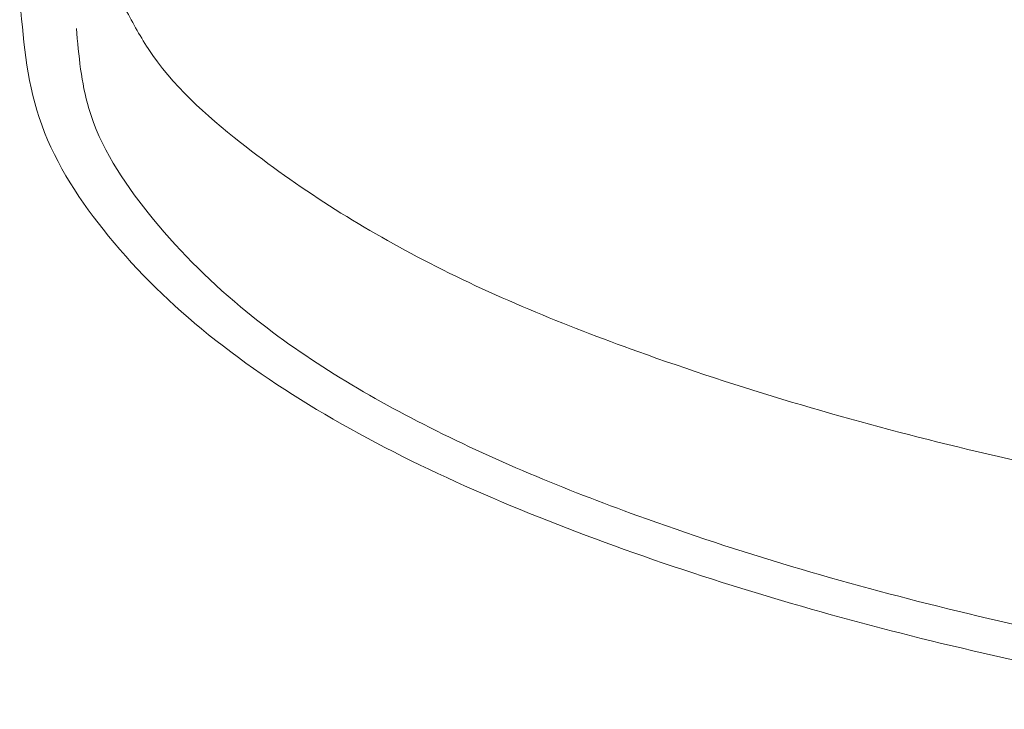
# Paper-space layout 'Sheet1' of a CAD drawing. Header units: millimetres. Extents: x 0 to 4318, y 0 to 2794.
# Tile 7 of 69: x 870 to 1031, y 551 to 664. Entities that reach past the tile are written whole.
import ezdxf

# ---------------------------------------------------------------- set-up
doc = ezdxf.new("R2010")
doc.units = ezdxf.units.MM
doc.header["$LTSCALE"] = 5

psp = doc.layouts.new('Sheet1')

# ---------------------------------------------------------------- linework, layer by layer
at = {"color": 7, "linetype": 'Continuous', "lineweight": 15}
for points, knots in [([(887.14, 666.44), (888.38, 664.09), (892.98, 655.34), (909.56, 640.58), (936.4, 623.56), (975.72, 607.58), (1022.33, 593.8), (1075.78, 583.35), (1131.07, 579.06), (1186.75, 579.48), (1241.72, 585.44), (1286.06, 595.61), (1320.18, 605.65), (1344.07, 614.92), (1365.42, 626.65), (1382.79, 641.13), (1396.2, 657.51), (1400.19, 670.24), (1402.1, 676.32)], [0, 0, 0, 0, 0.0139397, 0.0517636, 0.1140396, 0.1809674, 0.2737432, 0.3692443, 0.4665253, 0.564614, 0.6614922, 0.7564298, 0.8032171, 0.8482939, 0.8908524, 0.9304945, 0.9667805, 1, 1, 1, 1]), ([(870.04, 668.17), (870.58, 661.38), (871.7, 647.49), (883.48, 628.87), (899.74, 612.76), (920.07, 599.01), (942.98, 587.54), (975.97, 574.49), (1019.66, 561.66), (1074.33, 551), (1130.89, 546.63), (1187.83, 547.09), (1244.03, 553.23), (1289.4, 563.64), (1324.48, 573.98), (1349.32, 583.68), (1371.74, 596.05), (1390.1, 611.4), (1404.3, 628.86), (1408.5, 642.42), (1410.51, 648.92)], [0, 0, 0, 0, 0.032371, 0.066199, 0.102963, 0.142422, 0.183725, 0.226182, 0.313129, 0.402603, 0.493901, 0.585803, 0.676512, 0.765515, 0.809554, 0.852569, 0.893735, 0.93218, 0.967465, 1, 1, 1, 1]), ([(879.32, 662.82), (879.71, 658.37), (880.7, 647.33), (891, 631.58), (909.08, 613.47), (936.57, 596.76), (975.66, 580.67), (1022.35, 566.93), (1075.77, 556.46), (1131.07, 552.18), (1186.75, 552.6), (1241.72, 558.56), (1286.06, 568.72), (1320.18, 578.77), (1344.07, 588.04), (1365.42, 599.77), (1382.79, 614.24), (1396.2, 630.63), (1400.19, 643.35), (1402.1, 649.44)], [0, 0, 0, 0, 0.022228, 0.055218, 0.091459, 0.151128, 0.215254, 0.304146, 0.395649, 0.488858, 0.58284, 0.675663, 0.766626, 0.811455, 0.854645, 0.895421, 0.933404, 0.968171, 1, 1, 1, 1])]:
    psp.add_open_spline(points, degree=3, knots=knots, dxfattribs=at)

doc.saveas('drawing.dxf')
